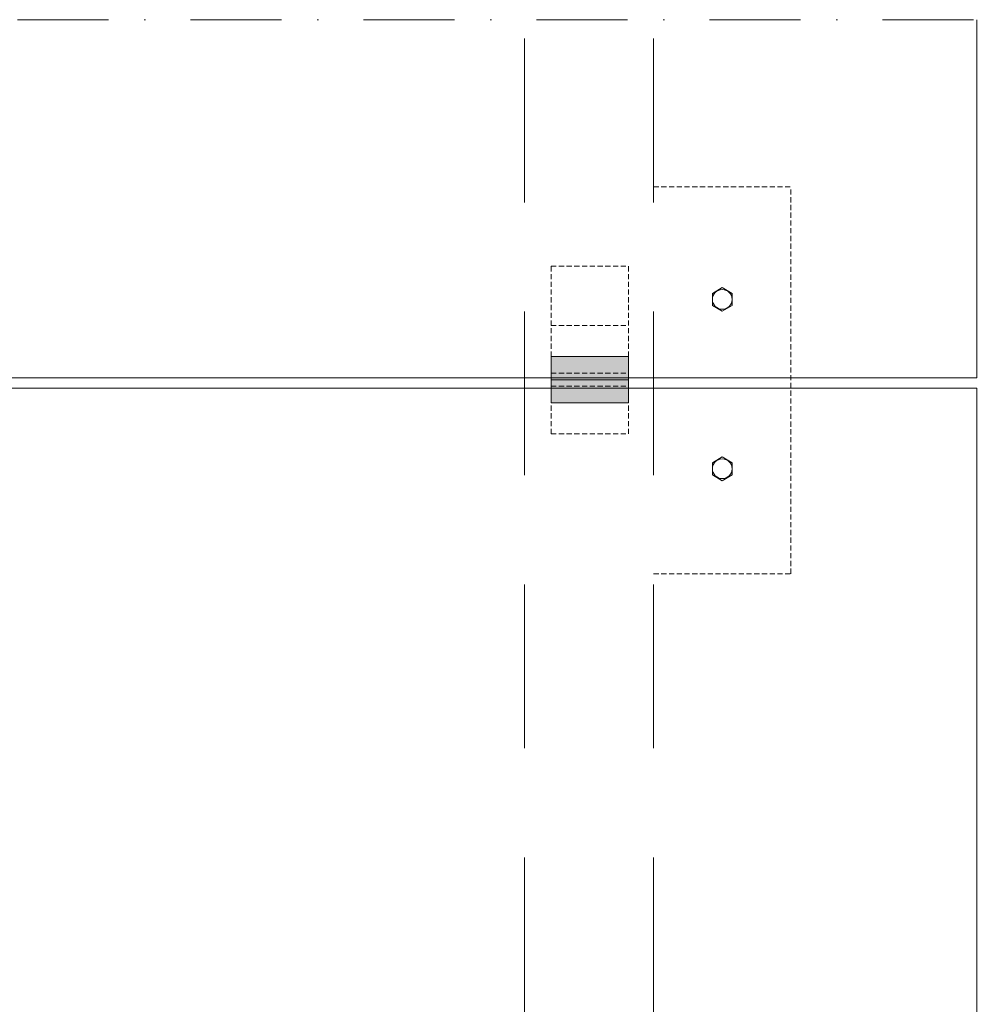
# Model space of a CAD drawing. Extents: x -106507 to -42801, y 48734 to 74234.
# Tile 13 of 69: x -85265 to -81528, y 63655 to 67473. Entities that reach past the tile are written whole.
import ezdxf

# ---------------------------------------------------------------- set-up
doc = ezdxf.new("R2010")
doc.units = 0
doc.header["$MEASUREMENT"] = 0
for name, pattern in [('Dot & Dashed', [670.277762, 352.777767, -176.388884, 0, -141.111112]), ('Hidden Line', [30, 20, -10]), ('Przerywana długa', [1058.333302, 634.99999, -423.333311])]:
    doc.linetypes.add(name, pattern=pattern)
doc.layers.add('2D Drafting - General_Pen_No__2', color=7, linetype='Continuous', lineweight=15, true_color=0x7f7f7f)
doc.layers.add('2D Drafting - General_Pen_No__62', color=7, linetype='Continuous', lineweight=20, true_color=0xaaaaaa)

msp = doc.modelspace()

# ---------------------------------------------------------------- hatches: boundary and pattern name
at = {"layer": '2D Drafting - General_Pen_No__62', "linetype": 'Continuous'}
for points in [[(-82906.51, 66076.69), (-83206.51, 66076.69), (-83206.51, 66166.69), (-82906.51, 66166.69)], [(-82906.51, 65986.69), (-83206.51, 65986.69), (-83206.51, 66076.69), (-82906.51, 66076.69)]]:
    msp.add_hatch(color=256, dxfattribs=at).paths.add_polyline_path(points, flags=0)

# ---------------------------------------------------------------- linework, layer by layer
at = {"layer": '2D Drafting - General_Pen_No__2', "linetype": 'Dot & Dashed'}
msp.add_line((-75536.44, 67472.76), (-95796.06, 67472.76), dxfattribs=at)
at = {"layer": '2D Drafting - General_Pen_No__2', "linetype": 'Przerywana długa'}
for p, q in [((-83309.67, 54064.55), (-83309.67, 67472.76)), ((-82809.67, 54064.55), (-82809.67, 67472.76))]:
    msp.add_line(p, q, dxfattribs=at)
at = {"layer": '2D Drafting - General_Pen_No__2', "linetype": 'Continuous'}
for p, q in [((-81556.51, 67472.76), (-81556.51, 66084.55)), ((-82581.38, 66411.06), (-82543.21, 66434.06)), ((-82505.04, 66411.06), (-82543.21, 66434.06)), ((-82581.38, 66411.06), (-82581.38, 66365.06)), ((-82505.04, 66411.06), (-82505.04, 66365.06)), ((-82581.38, 66365.06), (-82543.21, 66342.06)), ((-82505.04, 66365.06), (-82543.21, 66342.06)), ((-83206.51, 66166.69), (-82906.51, 66166.69)), ((-83206.51, 65986.69), (-83206.51, 66166.69)), ((-82906.51, 66166.69), (-82906.51, 65986.69)), ((-81556.51, 66084.55), (-93526.51, 66084.55)), ((-83206.51, 66076.69), (-82906.51, 66076.69)), ((-93526.51, 66044.55), (-81556.51, 66044.55)), ((-81556.51, 66044.55), (-81556.51, 60074.55)), ((-83206.51, 65986.69), (-82906.51, 65986.69)), ((-82581.38, 65754.38), (-82543.21, 65777.38)), ((-82581.38, 65754.38), (-82581.38, 65708.38)), ((-82505.04, 65754.38), (-82543.21, 65777.38)), ((-82505.04, 65754.38), (-82505.04, 65708.38)), ((-82581.38, 65708.38), (-82543.21, 65685.38)), ((-82505.04, 65708.38), (-82543.21, 65685.38))]:
    msp.add_line(p, q, dxfattribs=at)
at = {"layer": '2D Drafting - General_Pen_No__2', "linetype": 'Hidden Line'}
for p, q in [((-82809.67, 66824.55), (-82277.6, 66824.55)), ((-82277.6, 65324.55), (-82277.6, 66824.55)), ((-83206.51, 66516.69), (-82906.51, 66516.69)), ((-83206.51, 65866.69), (-83206.51, 66516.69)), ((-82906.51, 65866.69), (-82906.51, 66516.69)), ((-83206.51, 66286.69), (-82906.51, 66286.69)), ((-83206.51, 66101.69), (-82906.51, 66101.69)), ((-83206.51, 66051.69), (-82906.51, 66051.69)), ((-83206.51, 65866.69), (-82906.51, 65866.69)), ((-82809.67, 65324.55), (-82277.6, 65324.55))]:
    msp.add_line(p, q, dxfattribs=at)
at = {"layer": '2D Drafting - General_Pen_No__2', "linetype": 'Continuous', "flags": 128}
for points in [[(-82906.51, 66076.69), (-83206.51, 66076.69), (-83206.51, 66166.69), (-82906.51, 66166.69)], [(-82906.51, 65986.69), (-83206.51, 65986.69), (-83206.51, 66076.69), (-82906.51, 66076.69)]]:
    msp.add_lwpolyline(points, close=True, dxfattribs=at)
at = {"layer": '2D Drafting - General_Pen_No__2', "linetype": 'Continuous'}
for centre in [(-82543.21, 66388.06), (-82543.21, 65731.38)]:
    msp.add_circle(centre, 38.17, dxfattribs=at)

doc.saveas('drawing.dxf')
